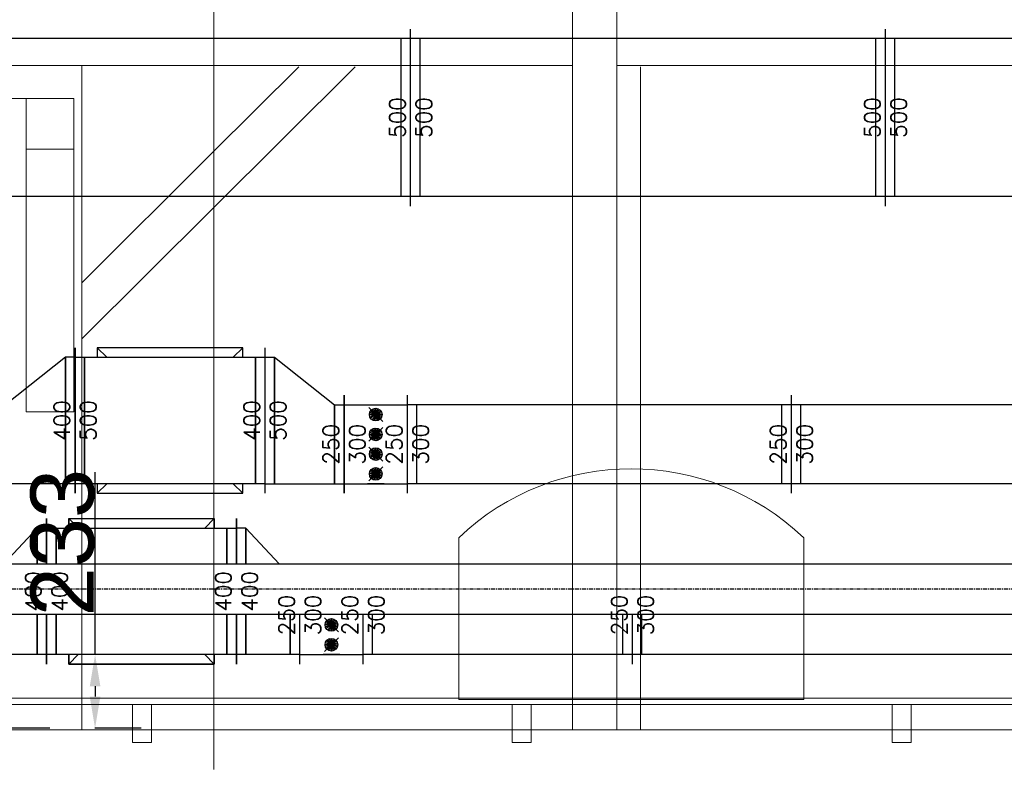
# Model space of a CAD drawing. Header units: millimetres. Extents: x -573548 to 674770, y -246895 to -89040.
# Tile 84 of 199: x 107804 to 110915, y -235642 to -233272. Entities that reach past the tile are written whole.
import ezdxf

# ---------------------------------------------------------------- set-up
doc = ezdxf.new("R2010")
doc.units = ezdxf.units.MM
doc.linetypes.add('Oś', pattern=[22.225, 12.7, -3.175, 3.175, -3.175])
for name, color, linetype, lineweight in [('A_komin_Nr_pióra__6', 8, 'Continuous', 9), ('A_płatwie_Nr_pióra__2', 8, 'Continuous', 9), ('A_płatwie_Nr_pióra__41', 8, 'Continuous', 9), ('A_słupy wysokie_Nr_pióra__1', 8, 'Continuous', 9), ('A_widok ściany_Nr_pióra__7', 8, 'Continuous', 9), ('belki podwalinowe_Nr_pióra__2', 8, 'Continuous', 9), ('belki podwalinowe_Nr_pióra__8', 8, 'Continuous', 9), ('DIM_100_Nr_pióra__8', 8, 'Continuous', 9), ('FLUID-CZERPNY', 7, 'Continuous', 30), ('FLUID-N1', 7, 'Continuous', 30), ('miecze_Nr_pióra__1', 8, 'Continuous', 9), ('murłata_Nr_pióra__1', 8, 'Continuous', 9), ('Nowe_strop_Nr_pióra__59', 8, 'Continuous', 9), ('słupki niskie_Nr_pióra__2', 8, 'Continuous', 9)]:
    doc.layers.add(name, color=color, linetype=linetype, lineweight=lineweight)
for name, color, linetype in [('FLUID-CZERPNY-50-DIM', 7, 'Continuous'), ('FLUID-N1-50-DIM', 7, 'Continuous'), ('FLUID-W1', 7, 'Continuous'), ('FLUID-W1-50-DIM', 7, 'Continuous'), ('FLUID-W2', 7, 'Continuous'), ('FLUID-W2-SYM', 7, 'Continuous')]:
    doc.layers.add(name, color=color, linetype=linetype)
doc.styles.add('FDBES', font='simplex.shx')
doc.styles.get("Standard").update_dxf_attribs({"font": 'arial.ttf'})
doc.dimstyles.new('ISO-25', dxfattribs={"dimtxt": 2.5, "dimasz": 2.5, "dimexe": 1.25, "dimexo": 0.625, "dimtad": 1, "dimtxsty": 'Standard', "dimcen": 2.5, "dimadec": 0, "dimazin": 0, "dimtfac": 1, "dimtmove": 0, "dimatfit": 3, "dimfxl": 1, "dimarcsym": 0})

# ---------------------------------------------------------------- blocks, each defined once
blk = doc.blocks.new('A$C685D2BB2')
at = {"layer": 'A_komin_Nr_pióra__6'}
blk.add_line((30257.5, 16395.7), (30257.5, 11252.4), dxfattribs=at)
at = {"layer": 'A_płatwie_Nr_pióra__2'}
blk.add_line((30257.5, 13477.3), (27279.9, 13477.3), dxfattribs=at)
at = {"layer": 'A_płatwie_Nr_pióra__41'}
blk.add_lwpolyline([(29664.9, 13373.1), (29814.9, 13373.1), (29814.9, 13213.1), (29664.9, 13213.1)], close=True, dxfattribs=at)
at = {"layer": 'A_słupy wysokie_Nr_pióra__1'}
for p, q in [((31389.9, 11377.3), (31389.9, 14967.3)), ((31529.9, 11377.3), (31529.9, 14967.3)), ((31604.9, 13473.1), (31604.9, 11377.3))]:
    blk.add_line(p, q, dxfattribs=at)
at = {"layer": 'A_widok ściany_Nr_pióra__7'}
blk.add_lwpolyline([(32120.6, 11984.8), (32120.6, 11473.1), (31030.8, 11473.1), (31030.8, 11984.8)], dxfattribs=at)
blk.add_arc((31575.7, 11412.1), 790.6, 46.4255, 133.5745, dxfattribs=at)
at = {"layer": 'belki podwalinowe_Nr_pióra__2'}
blk.add_line((24142.7, 11377.3), (30257.5, 11377.3), dxfattribs=at)
at = {"layer": 'belki podwalinowe_Nr_pióra__8'}
blk.add_line((30257.5, 11377.3), (34222.5, 11377.3), dxfattribs=at)
at = {"layer": 'DIM_100_Nr_pióra__8'}
blk.add_line((29664.9, 13373.1), (28956.5, 13373.1), dxfattribs=at)
at = {"layer": 'miecze_Nr_pióra__1'}
for p, q in [((30252.5, 13023.7), (30704.1, 13473.1)), ((30252.5, 13201.2), (30525.7, 13473.1)), ((29664.9, 13263.1), (29664.9, 12383.1)), ((29814.9, 13263.1), (29814.9, 12383.1)), ((29839.9, 12790.6), (30252.5, 13201.2)), ((29839.9, 12613.1), (30252.5, 13023.7)), ((29664.9, 12383.1), (29814.9, 12383.1))]:
    blk.add_line(p, q, dxfattribs=at)
at = {"layer": 'murłata_Nr_pióra__1'}
for p, q in [((30252.5, 13477.3), (31389.9, 13477.3)), ((31529.9, 13477.3), (32854.9, 13477.3))]:
    blk.add_line(p, q, dxfattribs=at)
at = {"layer": 'Nowe_strop_Nr_pióra__59'}
for points in [[(9874.4, 11382.3), (10780.3, 11382.3), (10780.3, 11506.8), (24060, 11477), (27660, 11477), (34860, 11477), (40457.1, 11476.8)], [(10024.4, 11366.8), (10800, 11366.8), (10800.2, 11486.8), (24060, 11457.3), (27659.9, 11457.3), (34859.9, 11457.3), (40482.2, 11457.3)]]:
    blk.add_lwpolyline(points, dxfattribs=at)
for points in [[(29999.9, 11337.3), (30059.9, 11337.3), (30059.9, 11457.3), (29999.9, 11457.3)], [(31199.9, 11337.3), (31259.9, 11337.3), (31259.9, 11457.3), (31199.9, 11457.3)], [(32399.9, 11337.3), (32459.9, 11337.3), (32459.9, 11457.3), (32399.9, 11457.3)]]:
    blk.add_lwpolyline(points, close=True, dxfattribs=at)
at = {"layer": 'słupki niskie_Nr_pióra__2'}
blk.add_line((29839.9, 13477.3), (29839.9, 11377.3), dxfattribs=at)
blk = doc.blocks.new('*U60740')
at = {"color": 6, "linetype": 'Continuous', "lineweight": -2}
for p, q in [((-579, 0, 155), (-579, 0, -155)), ((579, 0, 155), (579, 0, -155))]:
    blk.add_line(p, q, dxfattribs=at)
at = {"color": 0, "linetype": 'ByBlock', "lineweight": -2}
for p, q in [((-579, 0, -125), (579, 0, -125)), ((-579, 0, 125), (579, 0, 125))]:
    blk.add_line(p, q, dxfattribs=at)
at = {"color": 6, "linetype": 'Continuous', "lineweight": -3}
for p, q in [((-549, 0, 125), (-549, 0, -125)), ((549, 0, 125), (549, 0, -125))]:
    blk.add_line(p, q, dxfattribs=at)
blk = doc.blocks.new('*U60755')
at = {"color": 6, "linetype": 'Continuous', "lineweight": -2}
for p, q in [((-606.5, 0, 155), (-606.5, 0, -155)), ((606.5, 0, 155), (606.5, 0, -155))]:
    blk.add_line(p, q, dxfattribs=at)
at = {"color": 0, "linetype": 'ByBlock', "lineweight": -2}
for p, q in [((-606.5, 0, -125), (606.5, 0, -125)), ((-606.5, 0, 125), (606.5, 0, 125))]:
    blk.add_line(p, q, dxfattribs=at)
at = {"color": 6, "linetype": 'Continuous', "lineweight": -3}
for p, q in [((-576.5, 0, 125), (-576.5, 0, -125)), ((576.5, 0, 125), (576.5, 0, -125))]:
    blk.add_line(p, q, dxfattribs=at)
blk = doc.blocks.new('*U60757')
at = {"color": 5, "linetype": 'Continuous', "lineweight": -2}
for p, q in [((-425.5, -155), (-425.5, 2.2)), ((425.5, -155), (425.5, 2.2))]:
    blk.add_line(p, q, dxfattribs=at)
at = {"color": 5, "linetype": 'Continuous', "lineweight": -3}
for p, q in [((-395.5, -125), (-395.5, 2.2)), ((395.5, -125), (395.5, 2.2))]:
    blk.add_line(p, q, dxfattribs=at)
at = {"color": 0, "linetype": 'ByBlock', "lineweight": -2}
blk.add_line((-425.5, -125), (425.5, -125), dxfattribs=at)
blk = doc.blocks.new('*U60760')
at = {"color": 5, "linetype": 'Continuous', "lineweight": -2}
for p, q in [((-100, 0, 155), (-100, 0, -2.2)), ((100, 0, 155), (100, 0, -2.2)), ((100, 0, -162.2), (100, 0, -305))]:
    blk.add_line(p, q, dxfattribs=at)
at = {"color": 0, "linetype": 'ByBlock', "lineweight": -2}
for p, q in [((-100, 0, 125), (-70, 0, 125)), ((-70, 0, 125), (70, 0, 125)), ((-35.3, 0, -162.2), (70, 0, -275)), ((70, 0, -275), (100, 0, -275)), ((70, 0, 125), (100, 0, 125))]:
    blk.add_line(p, q, dxfattribs=at)
at = {"color": 5, "linetype": 'Continuous', "lineweight": -3}
for p, q in [((-70, 0, -2.2), (-70, 0, 125)), ((-70, 0, 125), (-70, 0, -2.2)), ((70, 0, -275), (70, 0, -162.2)), ((70, 0, -2.2), (70, 0, 125)), ((70, 0, 125), (70, 0, -2.2)), ((70, 0, -162.2), (70, 0, -275))]:
    blk.add_line(p, q, dxfattribs=at)
blk = doc.blocks.new('*U60762')
at = {"color": 5, "linetype": 'Continuous', "lineweight": -2}
for p, q in [((-100, 0, 230), (-100, 0, 72.8)), ((-100, 0, -87.2), (-100, 0, -230)), ((100, 0, 230), (100, 0, 72.8))]:
    blk.add_line(p, q, dxfattribs=at)
at = {"color": 0, "linetype": 'ByBlock', "lineweight": -2}
for p, q in [((-100, 0, -200), (-70, 0, -200)), ((-100, 0, 200), (-70, 0, 200)), ((-70, 0, -200), (35.3, 0, -87.2)), ((-70, 0, 200), (70, 0, 200)), ((70, 0, 200), (100, 0, 200))]:
    blk.add_line(p, q, dxfattribs=at)
at = {"color": 5, "linetype": 'Continuous', "lineweight": -3}
for p, q in [((-70, 0, -200), (-70, 0, -87.2)), ((-70, 0, 72.8), (-70, 0, 200)), ((-70, 0, 200), (-70, 0, 72.8)), ((-70, 0, -87.2), (-70, 0, -200)), ((70, 0, 72.8), (70, 0, 200)), ((70, 0, 200), (70, 0, 72.8))]:
    blk.add_line(p, q, dxfattribs=at)
blk = doc.blocks.new('*U60741')
at = {"color": 5, "linetype": 'Continuous', "lineweight": -2}
for p, q in [((-300, 0, 230), (-300, 0, 200)), ((-300, 0, 200), (-300, 0, 87.2)), ((-300, 0, -72.8), (-300, 0, -200)), ((-300, 0, -200), (-300, 0, -230)), ((230, 0, -230), (-230, 0, -230)), ((230, 0, 230), (230, 0, 200)), ((230, 0, -200), (230, 0, -230)), ((300, 0, 230), (300, 0, 200)), ((300, 0, 200), (300, 0, 87.2)), ((300, 0, -72.8), (300, 0, -200)), ((300, 0, -200), (300, 0, -230))]:
    blk.add_line(p, q, dxfattribs=at)
at = {"color": 0, "linetype": 'ByBlock', "lineweight": -2}
for p, q in [((-270, 0, 200), (-300, 0, 200)), ((-300, 0, -200), (-270, 0, -200)), ((-270, 0, -200), (-200, 0, -200)), ((270, 0, 200), (-270, 0, 200)), ((-200, 0, -200), (200, 0, -200)), ((200, 0, -200), (270, 0, -200)), ((270, 0, -200), (300, 0, -200)), ((300, 0, 200), (270, 0, 200))]:
    blk.add_line(p, q, dxfattribs=at)
at = {"color": 5, "linetype": 'Continuous', "lineweight": -3}
for p, q in [((-270, 0, 200), (-270, 0, 87.2)), ((-270, 0, -72.8), (-270, 0, -200)), ((-270, 0, -200), (-270, 0, -72.8)), ((-270, 0, 87.2), (-270, 0, 200)), ((-200, 0, -200), (200, 0, -200)), ((270, 0, 200), (270, 0, 87.2)), ((270, 0, -72.8), (270, 0, -200)), ((270, 0, -200), (270, 0, -72.8)), ((270, 0, 87.2), (270, 0, 200))]:
    blk.add_line(p, q, dxfattribs=at)
blk = doc.blocks.new('*U60746')
at = {"color": 5, "linetype": 'Continuous', "lineweight": -2}
for p, q in [((-100, -125), (-100, 2.2)), ((100, -125), (100, 2.2)), ((-100, -155), (-100, -125)), ((100, -155), (100, -125))]:
    blk.add_line(p, q, dxfattribs=at)
at = {"color": 5, "linetype": 'Continuous', "lineweight": -3}
for p, q in [((-22.1, -9.2), (22.1, -53.3)), ((0, -31.2), (-19, -25.1)), ((0, -31.2), (-16.2, -19.5)), ((0, -31.2), (-11.8, -15.1)), ((0, -31.2), (-6.2, -12.2)), ((0, -31.2), (0, -11.2)), ((0, -31.2), (6.2, -12.2)), ((0, -31.2), (11.8, -15.1)), ((0, -31.2), (16.2, -19.5)), ((0, -31.2), (19, -25.1)), ((0, -31.2), (-20, -31.2)), ((0, -31.2), (-19, -37.4)), ((0, -31.2), (-16.2, -43)), ((0, -31.2), (-11.8, -47.4)), ((0, -31.2), (-6.2, -50.3)), ((0, -31.2), (0, -51.2)), ((0, -31.2), (6.2, -50.3)), ((0, -31.2), (11.8, -47.4)), ((0, -31.2), (16.2, -43)), ((0, -31.2), (19, -37.4)), ((0, -31.2), (20, -31.2)), ((22.1, -71.7), (-22.1, -115.8)), ((0, -93.8), (-19, -87.6)), ((0, -93.8), (-16.2, -82)), ((0, -93.8), (-11.8, -77.6)), ((0, -93.8), (-6.2, -74.7)), ((0, -93.8), (0, -73.8)), ((0, -93.8), (6.2, -74.7)), ((0, -93.8), (11.8, -77.6)), ((0, -93.8), (16.2, -82)), ((0, -93.8), (19, -87.6)), ((0, -93.8), (-20, -93.8)), ((0, -93.8), (-19, -99.9)), ((0, -93.8), (-16.2, -105.5)), ((0, -93.8), (-11.8, -109.9)), ((0, -93.8), (-6.2, -112.8)), ((0, -93.8), (0, -113.8)), ((0, -93.8), (6.2, -112.8)), ((0, -93.8), (11.8, -109.9)), ((0, -93.8), (16.2, -105.5)), ((0, -93.8), (19, -99.9)), ((0, -93.8), (20, -93.8)), ((-26.5, -125), (26.5, -125)), ((26.5, -125), (-26.5, -125)), ((-26.5, -125), (26.5, -125)), ((26.5, -125), (-26.5, -125)), ((-24, -125), (24, -125)), ((0, -125), (-24, -125)), ((-24, -125), (24, -125)), ((0, -125), (-24, -125)), ((-24, -125), (24, -125)), ((0, -125), (-24, -125)), ((-24, -125), (24, -125)), ((0, -125), (-24, -125)), ((0, -125), (-22.8, -125)), ((0, -125), (-22.8, -125)), ((0, -125), (-22.8, -125)), ((0, -125), (-22.8, -125)), ((0, -125), (-22.8, -125)), ((0, -125), (-22.8, -125)), ((0, -125), (-22.8, -125)), ((0, -125), (-22.8, -125)), ((0, -125), (-19.4, -125)), ((0, -125), (-19.4, -125)), ((0, -125), (-19.4, -125)), ((0, -125), (-19.4, -125)), ((0, -125), (-19.4, -125)), ((0, -125), (-19.4, -125)), ((0, -125), (-19.4, -125)), ((0, -125), (-19.4, -125)), ((0, -125), (-14.1, -125)), ((0, -125), (-14.1, -125)), ((0, -125), (-14.1, -125)), ((0, -125), (-14.1, -125)), ((0, -125), (-14.1, -125)), ((0, -125), (-14.1, -125)), ((0, -125), (-14.1, -125)), ((0, -125), (-14.1, -125)), ((0, -125), (-7.4, -125)), ((0, -125), (-7.4, -125)), ((0, -125), (-7.4, -125)), ((0, -125), (-7.4, -125)), ((0, -125), (-7.4, -125)), ((0, -125), (-7.4, -125)), ((0, -125), (-7.4, -125)), ((0, -125), (-7.4, -125)), ((0, -125), (7.4, -125)), ((0, -125), (14.1, -125)), ((0, -125), (19.4, -125)), ((0, -125), (22.8, -125)), ((0, -125), (24, -125)), ((0, -125), (22.8, -125)), ((0, -125), (19.4, -125)), ((0, -125), (14.1, -125)), ((0, -125), (7.4, -125)), ((0, -125), (7.4, -125)), ((0, -125), (14.1, -125)), ((0, -125), (19.4, -125)), ((0, -125), (22.8, -125)), ((0, -125), (24, -125)), ((0, -125), (22.8, -125)), ((0, -125), (19.4, -125)), ((0, -125), (14.1, -125)), ((0, -125), (7.4, -125)), ((0, -125), (7.4, -125)), ((0, -125), (14.1, -125)), ((0, -125), (19.4, -125)), ((0, -125), (22.8, -125)), ((0, -125), (24, -125)), ((0, -125), (22.8, -125)), ((0, -125), (19.4, -125)), ((0, -125), (14.1, -125)), ((0, -125), (7.4, -125)), ((0, -125), (7.4, -125)), ((0, -125), (14.1, -125)), ((0, -125), (19.4, -125)), ((0, -125), (22.8, -125)), ((0, -125), (24, -125)), ((0, -125), (22.8, -125)), ((0, -125), (19.4, -125)), ((0, -125), (14.1, -125)), ((0, -125), (7.4, -125))]:
    blk.add_line(p, q, dxfattribs=at)
at = {"color": 0, "linetype": 'ByBlock', "lineweight": -2}
blk.add_line((-100, -125), (100, -125), dxfattribs=at)
at = {"color": 5, "linetype": 'Continuous', "lineweight": -3}
for centre in [(0, -31.2), (0, -93.8)]:
    blk.add_ellipse(centre, major_axis=(20, 0), ratio=1, dxfattribs=at)
blk = doc.blocks.new('*U60766')
at = {"color": 5, "linetype": 'Continuous', "lineweight": -2}
for p, q in [((0, 230, 230), (0, -230, 230)), ((0, 230, -230), (0, 230, -200)), ((0, 230, 200), (0, 230, 230)), ((0, -230, -230), (0, 230, -230)), ((0, -230, -200), (0, -230, -230)), ((0, -230, 230), (0, -230, 200))]:
    blk.add_line(p, q, dxfattribs=at)
at = {"color": 0, "linetype": 'ByBlock', "lineweight": -2}
for p, q in [((0, 200, 200), (0, 230, 230)), ((0, 230, -230), (0, 200, -200)), ((0, -230, 230), (0, -200, 200)), ((0, -230, -230), (0, -200, -200))]:
    blk.add_line(p, q, dxfattribs=at)
blk = doc.blocks.new('*U60797')
at = {"color": 0, "linetype": 'ByBlock', "lineweight": -2}
for p, q in [((2582.5, 0, -80), (-2582.5, 0, -80)), ((-2582.5, 0, 80), (2582.5, 0, 80))]:
    blk.add_line(p, q, dxfattribs=at)
at = {"layer": 'FLUID-W2-SYM', "color": 7, "linetype": 'Oś', "lineweight": -3}
blk.add_line((-2582.5, 0), (2582.5, 0), dxfattribs=at)
blk = doc.blocks.new('*U60822')
at = {"color": 150, "linetype": 'Continuous', "lineweight": -2}
for p, q in [((-750, 0, 280), (-750, 0, -280)), ((750, 0, 280), (750, 0, -280))]:
    blk.add_line(p, q, dxfattribs=at)
at = {"color": 0, "linetype": 'ByBlock', "lineweight": -2}
for p, q in [((-750, 0, -250), (750, 0, -250)), ((-750, 0, 250), (750, 0, 250))]:
    blk.add_line(p, q, dxfattribs=at)
at = {"color": 150, "linetype": 'Continuous', "lineweight": -3}
for p, q in [((-720, 0, 250), (-720, 0, -250)), ((720, 0, 250), (720, 0, -250))]:
    blk.add_line(p, q, dxfattribs=at)
blk = doc.blocks.new('*U60823')
at = {"color": 150, "linetype": 'Continuous', "lineweight": -2}
for p, q in [((-255.5, 0, 280), (-255.5, 0, -280)), ((255.5, 0, 280), (255.5, 0, -280))]:
    blk.add_line(p, q, dxfattribs=at)
at = {"color": 0, "linetype": 'ByBlock', "lineweight": -2}
for p, q in [((-255.5, 0, -250), (255.5, 0, -250)), ((-255.5, 0, 250), (255.5, 0, 250))]:
    blk.add_line(p, q, dxfattribs=at)
at = {"color": 150, "linetype": 'Continuous', "lineweight": -3}
for p, q in [((-225.5, 0, 250), (-225.5, 0, -250)), ((225.5, 0, 250), (225.5, 0, -250))]:
    blk.add_line(p, q, dxfattribs=at)
blk = doc.blocks.new('*U60824')
at = {"color": 150, "linetype": 'Continuous', "lineweight": -2}
for p, q in [((-750, 0, 280), (-750, 0, -280)), ((750, 0, 280), (750, 0, -280))]:
    blk.add_line(p, q, dxfattribs=at)
at = {"color": 0, "linetype": 'ByBlock', "lineweight": -2}
for p, q in [((-750, 0, -250), (750, 0, -250)), ((-750, 0, 250), (750, 0, 250))]:
    blk.add_line(p, q, dxfattribs=at)
at = {"color": 150, "linetype": 'Continuous', "lineweight": -3}
for p, q in [((-720, 0, 250), (-720, 0, -250)), ((720, 0, 250), (720, 0, -250))]:
    blk.add_line(p, q, dxfattribs=at)
blk = doc.blocks.new('*U60835')
at = {"color": 5, "linetype": 'Continuous', "lineweight": -2}
for p, q in [((-750, -155), (-750, 2.2)), ((750, -155), (750, 2.2))]:
    blk.add_line(p, q, dxfattribs=at)
at = {"color": 5, "linetype": 'Continuous', "lineweight": -3}
for p, q in [((-720, -125), (-720, 2.2)), ((720, -125), (720, 2.2))]:
    blk.add_line(p, q, dxfattribs=at)
at = {"color": 0, "linetype": 'ByBlock', "lineweight": -2}
blk.add_line((-750, -125), (750, -125), dxfattribs=at)
blk = doc.blocks.new('*U60848')
at = {"color": 6, "linetype": 'Continuous', "lineweight": -2}
for p, q in [((-125, -230), (-125, 230)), ((125, -230), (125, 80))]:
    blk.add_line(p, q, dxfattribs=at)
at = {"color": 0, "linetype": 'ByBlock', "lineweight": -2}
for p, q in [((-125, 200), (-95, 200)), ((-95, 200), (95, 50)), ((95, 50), (125, 50)), ((-125, -200), (-95, -200)), ((-95, -200), (95, -200)), ((95, -200), (125, -200))]:
    blk.add_line(p, q, dxfattribs=at)
at = {"color": 6, "linetype": 'Continuous', "lineweight": -3}
for p, q in [((-95, 200), (-95, -200)), ((-95, -200), (-95, 200)), ((95, 50), (95, -200)), ((95, -200), (95, 50))]:
    blk.add_line(p, q, dxfattribs=at)
blk = doc.blocks.new('*U60849')
at = {"color": 6, "linetype": 'Continuous', "lineweight": -2}
for p, q in [((-100, 125), (-100, 155)), ((-100, -125), (-100, 125)), ((100, 125), (100, 155)), ((100, -125), (100, 125)), ((-100, -155), (-100, -125)), ((100, -155), (100, -125))]:
    blk.add_line(p, q, dxfattribs=at)
at = {"color": 0, "linetype": 'ByBlock', "lineweight": -2}
for p, q in [((-100, 125), (100, 125)), ((-100, -125), (100, -125))]:
    blk.add_line(p, q, dxfattribs=at)
at = {"color": 6, "linetype": 'Continuous', "lineweight": -3}
for p, q in [((-22.1, 115.8), (22.1, 71.7)), ((0, 93.8), (-20, 93.8)), ((0, 93.8), (-19, 99.9)), ((0, 93.8), (-19, 87.6)), ((0, 93.8), (-16.2, 105.5)), ((0, 93.8), (-16.2, 82)), ((0, 93.8), (-11.8, 109.9)), ((0, 93.8), (-11.8, 77.6)), ((0, 93.8), (-6.2, 112.8)), ((0, 93.8), (-6.2, 74.7)), ((0, 93.8), (0, 113.8)), ((0, 93.8), (6.2, 112.8)), ((0, 93.8), (11.8, 109.9)), ((0, 93.8), (16.2, 105.5)), ((0, 93.8), (19, 99.9)), ((0, 93.8), (0, 73.8)), ((0, 93.8), (6.2, 74.7)), ((0, 93.8), (11.8, 77.6)), ((0, 93.8), (16.2, 82)), ((0, 93.8), (19, 87.6)), ((0, 93.8), (20, 93.8)), ((22.1, 53.3), (-22.1, 9.2)), ((0, 31.2), (-20, 31.2)), ((0, 31.2), (-19, 37.4)), ((0, 31.2), (-19, 25.1)), ((0, 31.2), (-16.2, 43)), ((0, 31.2), (-16.2, 19.5)), ((0, 31.2), (-11.8, 47.4)), ((0, 31.2), (-11.8, 15.1)), ((0, 31.2), (-6.2, 50.3)), ((0, 31.2), (-6.2, 12.2)), ((0, 31.2), (0, 51.2)), ((0, 31.2), (6.2, 50.3)), ((0, 31.2), (11.8, 47.4)), ((0, 31.2), (16.2, 43)), ((0, 31.2), (19, 37.4)), ((0, 31.2), (0, 11.2)), ((0, 31.2), (6.2, 12.2)), ((0, 31.2), (11.8, 15.1)), ((0, 31.2), (16.2, 19.5)), ((0, 31.2), (19, 25.1)), ((0, 31.2), (20, 31.2)), ((-22.1, -9.2), (22.1, -53.3)), ((0, -31.2), (-19, -25.1)), ((0, -31.2), (-16.2, -19.5)), ((0, -31.2), (-11.8, -15.1)), ((0, -31.2), (-6.2, -12.2)), ((0, -31.2), (0, -11.2)), ((0, -31.2), (6.2, -12.2)), ((0, -31.2), (11.8, -15.1)), ((0, -31.2), (16.2, -19.5)), ((0, -31.2), (19, -25.1)), ((0, -31.2), (-20, -31.2)), ((0, -31.2), (-19, -37.4)), ((0, -31.2), (-16.2, -43)), ((0, -31.2), (-11.8, -47.4)), ((0, -31.2), (-6.2, -50.3)), ((0, -31.2), (0, -51.2)), ((0, -31.2), (6.2, -50.3)), ((0, -31.2), (11.8, -47.4)), ((0, -31.2), (16.2, -43)), ((0, -31.2), (19, -37.4)), ((0, -31.2), (20, -31.2)), ((22.1, -71.7), (-22.1, -115.8)), ((0, -93.8), (-19, -87.6)), ((0, -93.8), (-16.2, -82)), ((0, -93.8), (-11.8, -77.6)), ((0, -93.8), (-6.2, -74.7)), ((0, -93.8), (0, -73.8)), ((0, -93.8), (6.2, -74.7)), ((0, -93.8), (11.8, -77.6)), ((0, -93.8), (16.2, -82)), ((0, -93.8), (19, -87.6)), ((0, -93.8), (-20, -93.8)), ((0, -93.8), (-19, -99.9)), ((0, -93.8), (-16.2, -105.5)), ((0, -93.8), (-11.8, -109.9)), ((0, -93.8), (-6.2, -112.8)), ((0, -93.8), (0, -113.8)), ((0, -93.8), (6.2, -112.8)), ((0, -93.8), (11.8, -109.9)), ((0, -93.8), (16.2, -105.5)), ((0, -93.8), (19, -99.9)), ((0, -93.8), (20, -93.8)), ((-26.5, -125), (26.5, -125)), ((26.5, -125), (-26.5, -125)), ((-26.5, -125), (26.5, -125)), ((26.5, -125), (-26.5, -125)), ((-24, -125), (24, -125)), ((0, -125), (-24, -125)), ((-24, -125), (24, -125)), ((0, -125), (-24, -125)), ((-24, -125), (24, -125)), ((0, -125), (-24, -125)), ((-24, -125), (24, -125)), ((0, -125), (-24, -125)), ((0, -125), (-22.8, -125)), ((0, -125), (-22.8, -125)), ((0, -125), (-22.8, -125)), ((0, -125), (-22.8, -125)), ((0, -125), (-22.8, -125)), ((0, -125), (-22.8, -125)), ((0, -125), (-22.8, -125)), ((0, -125), (-22.8, -125)), ((0, -125), (-19.4, -125)), ((0, -125), (-19.4, -125)), ((0, -125), (-19.4, -125)), ((0, -125), (-19.4, -125)), ((0, -125), (-19.4, -125)), ((0, -125), (-19.4, -125)), ((0, -125), (-19.4, -125)), ((0, -125), (-19.4, -125)), ((0, -125), (-14.1, -125)), ((0, -125), (-14.1, -125)), ((0, -125), (-14.1, -125)), ((0, -125), (-14.1, -125)), ((0, -125), (-14.1, -125)), ((0, -125), (-14.1, -125)), ((0, -125), (-14.1, -125)), ((0, -125), (-14.1, -125)), ((0, -125), (-7.4, -125)), ((0, -125), (-7.4, -125)), ((0, -125), (-7.4, -125)), ((0, -125), (-7.4, -125)), ((0, -125), (-7.4, -125)), ((0, -125), (-7.4, -125)), ((0, -125), (-7.4, -125)), ((0, -125), (-7.4, -125)), ((0, -125), (7.4, -125)), ((0, -125), (14.1, -125)), ((0, -125), (19.4, -125)), ((0, -125), (22.8, -125)), ((0, -125), (24, -125)), ((0, -125), (22.8, -125)), ((0, -125), (19.4, -125)), ((0, -125), (14.1, -125)), ((0, -125), (7.4, -125)), ((0, -125), (7.4, -125)), ((0, -125), (14.1, -125)), ((0, -125), (19.4, -125)), ((0, -125), (22.8, -125)), ((0, -125), (24, -125)), ((0, -125), (22.8, -125)), ((0, -125), (19.4, -125)), ((0, -125), (14.1, -125)), ((0, -125), (7.4, -125)), ((0, -125), (7.4, -125)), ((0, -125), (14.1, -125)), ((0, -125), (19.4, -125)), ((0, -125), (22.8, -125)), ((0, -125), (24, -125)), ((0, -125), (22.8, -125)), ((0, -125), (19.4, -125)), ((0, -125), (14.1, -125)), ((0, -125), (7.4, -125)), ((0, -125), (7.4, -125)), ((0, -125), (14.1, -125)), ((0, -125), (19.4, -125)), ((0, -125), (22.8, -125)), ((0, -125), (24, -125)), ((0, -125), (22.8, -125)), ((0, -125), (19.4, -125)), ((0, -125), (14.1, -125)), ((0, -125), (7.4, -125))]:
    blk.add_line(p, q, dxfattribs=at)
for centre in [(0, 93.8), (0, 31.2), (0, -31.2), (0, -93.8)]:
    blk.add_ellipse(centre, major_axis=(20, 0), ratio=1, dxfattribs=at)
blk = doc.blocks.new('*U60850')
at = {"color": 6, "linetype": 'Continuous', "lineweight": -2}
for p, q in [((-125, 0, 230), (-125, 0, -230)), ((125, 0, 80), (125, 0, -230))]:
    blk.add_line(p, q, dxfattribs=at)
at = {"color": 0, "linetype": 'ByBlock', "lineweight": -2}
for p, q in [((-125, 0, -200), (-95, 0, -200)), ((-125, 0, 200), (-95, 0, 200)), ((-95, 0, -200), (95, 0, -200)), ((-95, 0, 200), (95, 0, 50)), ((95, 0, -200), (125, 0, -200)), ((95, 0, 50), (125, 0, 50))]:
    blk.add_line(p, q, dxfattribs=at)
at = {"color": 6, "linetype": 'Continuous', "lineweight": -3}
for p, q in [((-95, 0, -200), (-95, 0, 200)), ((-95, 0, 200), (-95, 0, -200)), ((95, 0, -200), (95, 0, 50)), ((95, 0, 50), (95, 0, -200))]:
    blk.add_line(p, q, dxfattribs=at)
blk = doc.blocks.new('*U60857')
at = {"color": 6, "linetype": 'Continuous', "lineweight": -2}
for p, q in [((-300, 0, 230), (-300, 0, 200)), ((-300, 0, 200), (-300, 0, -200)), ((-300, 0, -200), (-300, 0, -230)), ((-230, 0, 230), (230, 0, 230)), ((230, 0, -230), (-230, 0, -230)), ((-230, 0, -230), (-230, 0, -200)), ((-230, 0, 200), (-230, 0, 230)), ((230, 0, 230), (230, 0, 200)), ((230, 0, -200), (230, 0, -230)), ((300, 0, 230), (300, 0, 200)), ((300, 0, 200), (300, 0, -200)), ((300, 0, -200), (300, 0, -230))]:
    blk.add_line(p, q, dxfattribs=at)
at = {"color": 0, "linetype": 'ByBlock', "lineweight": -2}
for p, q in [((-270, 0, 200), (-300, 0, 200)), ((-300, 0, -200), (-270, 0, -200)), ((-270, 0, -200), (-200, 0, -200)), ((270, 0, 200), (-270, 0, 200)), ((-200, 0, 200), (-230, 0, 230)), ((-200, 0, -200), (-230, 0, -230)), ((-200, 0, -200), (200, 0, -200)), ((200, 0, -200), (270, 0, -200)), ((230, 0, 230), (200, 0, 200)), ((200, 0, -200), (230, 0, -230)), ((270, 0, -200), (300, 0, -200)), ((300, 0, 200), (270, 0, 200))]:
    blk.add_line(p, q, dxfattribs=at)
at = {"color": 6, "linetype": 'Continuous', "lineweight": -3}
for p, q in [((-270, 0, 200), (-270, 0, -200)), ((-270, 0, -200), (-270, 0, 200)), ((-200, 0, -200), (200, 0, -200)), ((270, 0, 200), (270, 0, -200)), ((270, 0, -200), (270, 0, 200))]:
    blk.add_line(p, q, dxfattribs=at)
blk = doc.blocks.new('*D60944')
at = {"color": 0, "lineweight": -2}
for p, q in [((107899.4, -234739.3), (107342, -234739.3)), ((107343.3, -234839.3), (107343.3, -235412.3)), ((107899.4, -235512.3), (107342, -235512.3))]:
    blk.add_line(p, q, dxfattribs=at)
at = {"color": 0}
for points in [[(107359.9, -234839.3), (107326.6, -234839.3), (107343.3, -234739.3)], [(107326.6, -235412.3), (107359.9, -235412.3), (107343.3, -235512.3)]]:
    blk.add_solid(points, dxfattribs=at)
at = {"layer": 'Defpoints', "color": 0}
for p in [(107900, -234739.3), (107343.3, -235512.3), (107900, -235512.3)]:
    blk.add_point(p, dxfattribs=at)
at = {"color": 0, "insert": (107240.6, -235125.8), "char_height": 200, "attachment_point": 5, "rotation": 90}
blk.add_mtext('773', dxfattribs=at)
blk = doc.blocks.new('*D60945')
at = {"color": 0, "lineweight": -2}
for p, q in [((108042.6, -235279.3), (108042.6, -234702.3)), ((108188.7, -235279.3), (108041.4, -235279.3)), ((108042.6, -235379.3), (108042.6, -235412.3)), ((108188.7, -235512.3), (108041.4, -235512.3))]:
    blk.add_line(p, q, dxfattribs=at)
at = {"color": 0}
for points in [[(108059.3, -235379.3), (108025.9, -235379.3), (108042.6, -235279.3)], [(108025.9, -235412.3), (108059.3, -235412.3), (108042.6, -235512.3)]]:
    blk.add_solid(points, dxfattribs=at)
at = {"layer": 'Defpoints', "color": 0}
for p in [(108189.3, -235279.3), (108042.6, -235512.3), (108189.3, -235512.3)]:
    blk.add_point(p, dxfattribs=at)
at = {"color": 0, "insert": (107939.9, -234925.3), "char_height": 200, "attachment_point": 5, "rotation": 90}
blk.add_mtext('233', dxfattribs=at)

msp = doc.modelspace()

# ---------------------------------------------------------------- block references
at = {"color": 150}
msp.add_blockref('A$C685D2BB2', (78160.5, -246894.6), dxfattribs=at)
at = {"layer": 'FLUID-CZERPNY', "color": 150, "linetype": 'Continuous', "extrusion": (-1.22465e-16, -1, 1.83697e-16), "rotation": 180}
msp.add_blockref('*U60824', (108289.5, -65708.5, 233581.5), dxfattribs=at)
at = {"layer": 'FLUID-CZERPNY', "color": 150, "linetype": 'Continuous', "extrusion": (1.22465e-16, -1, 1.83697e-16), "rotation": 180}
for name, p in [('*U60822', (109789.5, -65708.5, 233581.5)), ('*U60823', (110795, -65708.5, 233581.5))]:
    msp.add_blockref(name, p, dxfattribs=at)
at = {"layer": 'FLUID-N1', "color": 5, "linetype": 'Continuous', "extrusion": (-1.22465e-16, -1, 1.83697e-16), "rotation": 180}
for name, p in [('*U60762', (107789.3, -65853, 235079.3)), ('*U60760', (108589.3, -65903, 235154.3))]:
    msp.add_blockref(name, p, dxfattribs=at)
at = {"layer": 'FLUID-N1', "color": 5, "linetype": 'Continuous', "extrusion": (0, 1, -1.83697e-16)}
for name, p, rotation in [('*U60741', (-108189.3, -65853, -235079.3), 359.9999999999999), ('*U60766', (-108189.3, -66365.6, -235079.3), 270)]:
    msp.add_blockref(name, p, dxfattribs=dict(at, rotation=rotation))
at = {"layer": 'FLUID-N1', "color": 5, "linetype": 'Continuous'}
msp.add_blockref('*U60746', (108789.3, -235154.3, -65903), dxfattribs=at)
at = {"layer": 'FLUID-N1', "color": 5, "linetype": 'Continuous', "extrusion": (-1.22465e-16, 0, -1), "rotation": 360}
msp.add_blockref('*U60757', (-109314.8, -235154.3, 65903), dxfattribs=at)
at = {"layer": 'FLUID-N1', "color": 5, "linetype": 'Continuous', "extrusion": (1.22465e-16, 0, -1), "rotation": 360}
msp.add_blockref('*U60835', (-110490.1, -235154.3, 65902.5), dxfattribs=at)
at = {"layer": 'FLUID-W1', "color": 6, "linetype": 'Continuous', "extrusion": (-1.22465e-16, 0, -1), "rotation": 360}
msp.add_blockref('*U60848', (-107854.3, -234539.3, 65902.8), dxfattribs=at)
at = {"layer": 'FLUID-W1', "color": 6, "linetype": 'Continuous', "extrusion": (0, 1, -1.83697e-16)}
for name, p, rotation in [('*U60857', (-108279.3, -65902.8, -234539.3), 359.9999999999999), ('*U60850', (-108704.3, -65902.8, -234539.3), 180)]:
    msp.add_blockref(name, p, dxfattribs=dict(at, rotation=rotation))
at = {"layer": 'FLUID-W1', "color": 6, "linetype": 'Continuous'}
msp.add_blockref('*U60849', (108929.3, -234614.3, -65902.5), dxfattribs=at)
at = {"layer": 'FLUID-W1', "color": 6, "linetype": 'Continuous', "extrusion": (1.22465e-16, -1, 1.83697e-16), "rotation": 180}
for name, p in [('*U60755', (109635.8, -65902.5, 234614.3)), ('*U60740', (110821.3, -65902.8, 234614.3))]:
    msp.add_blockref(name, p, dxfattribs=at)
at = {"layer": 'FLUID-W2', "color": 6, "linetype": 'Continuous', "extrusion": (-1.22465e-16, -1, 1.83697e-16), "rotation": 180}
msp.add_blockref('*U60797', (109167.3, -65252.7, 235072.1), dxfattribs=at)

# ---------------------------------------------------------------- texts
at = {"layer": 'FLUID-CZERPNY-50-DIM', "char_height": 50, "attachment_point": 5, "rotation": 90, "style": 'FDBES'}
for insert in [(109039.5, -233581.5, -65708.5), (110539.5, -233581.5, -65708.5)]:
    msp.add_mtext('500\\P500', dxfattribs=dict(at, insert=insert))
at = {"layer": 'FLUID-N1-50-DIM', "char_height": 50, "attachment_point": 5, "rotation": 90, "style": 'FDBES'}
for s, insert in [('400\\P400', (107889.3, -235079.3, -65853)), ('400\\P400', (108489.3, -235079.3, -65853)), ('250\\P300', (108689.3, -235154.3, -65903)), ('250\\P300', (108889.3, -235154.3, -65903)), ('250\\P300', (109740.3, -235154.3, -65903))]:
    msp.add_mtext(s, dxfattribs=dict(at, insert=insert))
at = {"layer": 'FLUID-W1-50-DIM', "char_height": 50, "attachment_point": 5, "rotation": 90, "style": 'FDBES'}
for s, insert in [('400\\P500', (107979.3, -234539.3, -65902.8)), ('400\\P500', (108579.3, -234539.3, -65902.8)), ('250\\P300', (108829.3, -234614.3, -65902.5)), ('250\\P300', (109029.3, -234614.3, -65902.5)), ('250\\P300', (110242.3, -234614.3, -65902.8))]:
    msp.add_mtext(s, dxfattribs=dict(at, insert=insert))

# ---------------------------------------------------------------- dimensions: what is measured, and where the dimension line sits
at = {"color": 150}
for base, p1, p2, picture, middle in [((108042.6, -235512.3), (108189.3, -235279.3), (108189.3, -235512.3), '*D60945', (108042.6, -234925.3)), ((107343.3, -235512.3), (107900, -234739.3), (107900, -235512.3), '*D60944', (107343.3, -235125.8))]:
    dim = msp.add_linear_dim(base=base, p1=p1, p2=p2, angle=90, dimstyle='ISO-25', override={"dimtxt": 200, "dimasz": 100, "dimdec": 0}, dxfattribs=at)
    dim.commit()
    dim.dimension.update_dxf_attribs({"geometry": picture, "text_midpoint": middle, "dimtype": 160})

doc.saveas('drawing.dxf')
